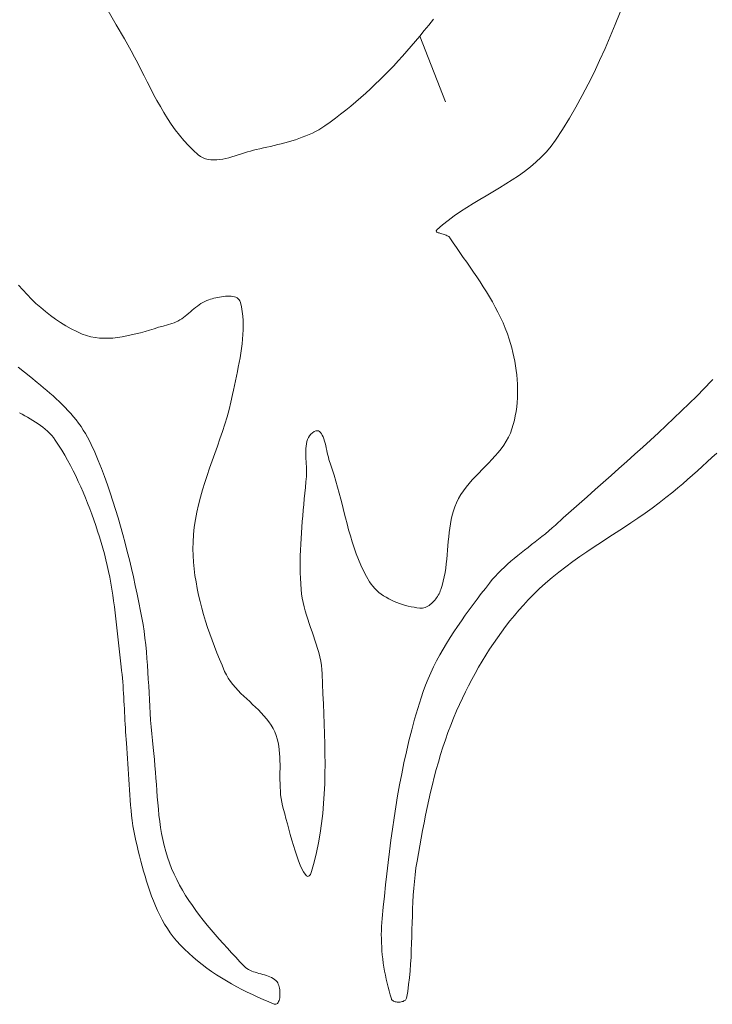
# Model space of a CAD drawing. Header units: inches. Extents: x -12 to 23, y -13.2 to 21.7.
# Tile 16 of 75: x -3.4 to -1.2, y 6.3 to 9.5. Entities that reach past the tile are written whole.
import ezdxf

# ---------------------------------------------------------------- set-up
doc = ezdxf.new("R2010")
doc.units = ezdxf.units.IN
doc.header["$MEASUREMENT"] = 0
doc.layers.get('0').update_dxf_attribs({"lineweight": 0})

msp = doc.modelspace()

# ---------------------------------------------------------------- linework, layer by layer
at = {"color": 30, "linetype": 'Continuous', "lineweight": 0, "true_color": 0xff7e00}
msp.add_line((-2.1176, 9.4201), (-2.035, 9.2099), dxfattribs=at)
at = {"color": 7, "linetype": 'Continuous', "lineweight": 0, "flags": 128}
for points in [[(-1.4751, 9.497), (-1.4905, 9.4579), (-1.5066, 9.419), (-1.5232, 9.3804), (-1.5404, 9.3421), (-1.5583, 9.3042), (-1.5769, 9.2667), (-1.5963, 9.2296), (-1.6164, 9.1929), (-1.6375, 9.1568), (-1.6594, 9.1212), (-1.6822, 9.0862), (-1.6962, 9.067), (-1.7113, 9.049), (-1.7275, 9.032), (-1.7446, 9.016), (-1.7627, 9.0008), (-1.7814, 8.9863), (-1.8009, 8.9725), (-1.8208, 8.9591), (-1.8412, 8.9462), (-1.8619, 8.9335), (-1.8828, 8.921), (-1.9039, 8.9086), (-1.9249, 8.8961), (-1.9458, 8.8835), (-1.9664, 8.8707), (-1.9868, 8.8575), (-2.0067, 8.8438), (-2.026, 8.8295), (-2.0447, 8.8146), (-2.0626, 8.7988), (-2.064, 8.7972), (-2.0646, 8.7957), (-2.0645, 8.7944), (-2.0637, 8.7932), (-2.0624, 8.7921), (-2.0605, 8.791), (-2.0582, 8.79), (-2.0556, 8.789), (-2.0526, 8.788), (-2.0494, 8.7871), (-2.0461, 8.7861), (-2.0426, 8.7851), (-2.0392, 8.784), (-2.0358, 8.7828), (-2.0325, 8.7816), (-2.0294, 8.7803), (-2.0266, 8.7788), (-2.0241, 8.7772), (-2.022, 8.7754), (-2.0204, 8.7734), (-2.0099, 8.7578), (-1.9992, 8.7421), (-1.9885, 8.7265), (-1.9777, 8.7108), (-1.9668, 8.6952), (-1.956, 8.6795), (-1.9452, 8.6638), (-1.9346, 8.6481), (-1.9241, 8.6322), (-1.9138, 8.6163), (-1.9037, 8.6002), (-1.8939, 8.584), (-1.8844, 8.5677), (-1.8752, 8.5512), (-1.8665, 8.5345), (-1.8582, 8.5177), (-1.8503, 8.5006), (-1.843, 8.4833), (-1.8363, 8.4658), (-1.8302, 8.448), (-1.8259, 8.4342), (-1.822, 8.4203), (-1.8184, 8.4061), (-1.8151, 8.3919), (-1.8122, 8.3775), (-1.8098, 8.363), (-1.8077, 8.3484), (-1.806, 8.3337), (-1.8047, 8.319), (-1.8038, 8.3043), (-1.8034, 8.2896), (-1.8035, 8.2749), (-1.804, 8.2603), (-1.805, 8.2457), (-1.8065, 8.2312), (-1.8085, 8.2168), (-1.811, 8.2025), (-1.814, 8.1883), (-1.8176, 8.1744), (-1.8217, 8.1606), (-1.8268, 8.1468), (-1.833, 8.1336), (-1.8401, 8.1209), (-1.848, 8.1086), (-1.8566, 8.0967), (-1.8659, 8.0851), (-1.8756, 8.0738), (-1.8858, 8.0627), (-1.8962, 8.0517), (-1.9069, 8.0409), (-1.9176, 8.03), (-1.9282, 8.0191), (-1.9387, 8.0082), (-1.949, 7.9971), (-1.9589, 7.9857), (-1.9683, 7.9741), (-1.9772, 7.9622), (-1.9854, 7.9499), (-1.9928, 7.9372), (-1.9992, 7.9239), (-2.0046, 7.9108), (-2.0091, 7.8975), (-2.013, 7.884), (-2.0162, 7.8703), (-2.0189, 7.8564), (-2.0212, 7.8424), (-2.023, 7.8283), (-2.0246, 7.8141), (-2.026, 7.7998), (-2.0272, 7.7855), (-2.0284, 7.7711), (-2.0296, 7.7568), (-2.0309, 7.7425), (-2.0325, 7.7282), (-2.0342, 7.714), (-2.0364, 7.6999), (-2.0389, 7.6859), (-2.042, 7.6721), (-2.0456, 7.6584), (-2.0499, 7.645), (-2.0516, 7.6407), (-2.0534, 7.6363), (-2.0556, 7.632), (-2.0579, 7.6276), (-2.0605, 7.6233), (-2.0633, 7.6191), (-2.0663, 7.615), (-2.0695, 7.611), (-2.0728, 7.6071), (-2.0763, 7.6035), (-2.08, 7.6002), (-2.0838, 7.597), (-2.0877, 7.5942), (-2.0917, 7.5918), (-2.0958, 7.5897), (-2.1001, 7.588), (-2.1044, 7.5867), (-2.1087, 7.5859), (-2.1131, 7.5856), (-2.1176, 7.5858), (-2.1267, 7.5869), (-2.1358, 7.5884), (-2.1451, 7.5901), (-2.1543, 7.5922), (-2.1636, 7.5946), (-2.1728, 7.5973), (-2.1819, 7.6003), (-2.1909, 7.6036), (-2.1998, 7.6073), (-2.2085, 7.6113), (-2.217, 7.6156), (-2.2252, 7.6203), (-2.2332, 7.6253), (-2.2408, 7.6306), (-2.2481, 7.6363), (-2.255, 7.6424), (-2.2615, 7.6488), (-2.2676, 7.6556), (-2.2731, 7.6628), (-2.2782, 7.6703), (-2.2883, 7.6876), (-2.2976, 7.7052), (-2.3061, 7.7232), (-2.3139, 7.7415), (-2.3211, 7.7601), (-2.3278, 7.7789), (-2.334, 7.798), (-2.3399, 7.8172), (-2.3454, 7.8366), (-2.3506, 7.8561), (-2.3557, 7.8757), (-2.3606, 7.8954), (-2.3655, 7.9151), (-2.3705, 7.9347), (-2.3756, 7.9543), (-2.3808, 7.9739), (-2.3863, 7.9933), (-2.3921, 8.0126), (-2.3983, 8.0318), (-2.405, 8.0507), (-2.4069, 8.0564), (-2.4087, 8.0627), (-2.4104, 8.0695), (-2.4121, 8.0766), (-2.4138, 8.0841), (-2.4155, 8.0917), (-2.4172, 8.0994), (-2.419, 8.107), (-2.4208, 8.1145), (-2.4228, 8.1216), (-2.425, 8.1284), (-2.4273, 8.1346), (-2.4299, 8.1402), (-2.4326, 8.145), (-2.4357, 8.149), (-2.439, 8.152), (-2.4426, 8.154), (-2.4466, 8.1547), (-2.4509, 8.1541), (-2.4557, 8.1521), (-2.4616, 8.1482), (-2.4666, 8.1437), (-2.4708, 8.1385), (-2.4743, 8.1328), (-2.477, 8.1265), (-2.4792, 8.1198), (-2.4807, 8.1128), (-2.4818, 8.1053), (-2.4825, 8.0976), (-2.4828, 8.0896), (-2.4828, 8.0815), (-2.4826, 8.0732), (-2.4823, 8.0648), (-2.4818, 8.0564), (-2.4814, 8.048), (-2.4809, 8.0397), (-2.4806, 8.0316), (-2.4805, 8.0236), (-2.4806, 8.0159), (-2.4811, 8.0084), (-2.4826, 7.9903), (-2.4842, 7.9722), (-2.4859, 7.954), (-2.4876, 7.9358), (-2.4893, 7.9177), (-2.491, 7.8995), (-2.4926, 7.8813), (-2.4941, 7.8631), (-2.4956, 7.8449), (-2.4969, 7.8267), (-2.4981, 7.8085), (-2.4991, 7.7903), (-2.4999, 7.7721), (-2.5005, 7.7539), (-2.5008, 7.7358), (-2.5009, 7.7176), (-2.5007, 7.6994), (-2.5001, 7.6813), (-2.4992, 7.6631), (-2.498, 7.645), (-2.4965, 7.6311), (-2.4944, 7.6174), (-2.4916, 7.6037), (-2.4884, 7.5902), (-2.4848, 7.5767), (-2.4807, 7.5632), (-2.4764, 7.5498), (-2.472, 7.5365), (-2.4673, 7.5231), (-2.4627, 7.5098), (-2.458, 7.4965), (-2.4535, 7.4831), (-2.4492, 7.4697), (-2.4451, 7.4563), (-2.4413, 7.4429), (-2.438, 7.4294), (-2.4351, 7.4158), (-2.4329, 7.4021), (-2.4312, 7.3883), (-2.4303, 7.3745), (-2.4291, 7.3427), (-2.4277, 7.3108), (-2.4263, 7.2788), (-2.425, 7.2468), (-2.4237, 7.2147), (-2.4227, 7.1826), (-2.4218, 7.1504), (-2.4213, 7.1183), (-2.4212, 7.0862), (-2.4215, 7.0542), (-2.4223, 7.0222), (-2.4237, 6.9903), (-2.4258, 6.9585), (-2.4285, 6.9268), (-2.4321, 6.8953), (-2.4365, 6.864), (-2.4419, 6.8328), (-2.4482, 6.8018), (-2.4556, 6.771), (-2.4641, 6.7405), (-2.4677, 6.7315), (-2.4716, 6.7265), (-2.4759, 6.7251), (-2.4804, 6.727), (-2.4852, 6.7319), (-2.4903, 6.7396), (-2.4955, 6.7495), (-2.5008, 6.7616), (-2.5062, 6.7754), (-2.5116, 6.7906), (-2.517, 6.8069), (-2.5223, 6.824), (-2.5275, 6.8417), (-2.5326, 6.8594), (-2.5374, 6.877), (-2.542, 6.8942), (-2.5464, 6.9106), (-2.5503, 6.9258), (-2.554, 6.9397), (-2.5571, 6.9518), (-2.5598, 6.9634), (-2.5619, 6.9751), (-2.5635, 6.987), (-2.5645, 6.9989), (-2.5652, 7.0109), (-2.5656, 7.023), (-2.5658, 7.0351), (-2.5658, 7.0473), (-2.5657, 7.0594), (-2.5656, 7.0716), (-2.5656, 7.0837), (-2.5658, 7.0958), (-2.5662, 7.1078), (-2.567, 7.1197), (-2.5681, 7.1316), (-2.5697, 7.1433), (-2.5719, 7.1548), (-2.5747, 7.1662), (-2.5782, 7.1775), (-2.5825, 7.1885), (-2.5879, 7.1998), (-2.5942, 7.2106), (-2.6012, 7.221), (-2.6088, 7.2309), (-2.617, 7.2406), (-2.6256, 7.2499), (-2.6346, 7.2591), (-2.6438, 7.268), (-2.6533, 7.2769), (-2.6628, 7.2857), (-2.6723, 7.2945), (-2.6818, 7.3034), (-2.6911, 7.3123), (-2.7, 7.3215), (-2.7087, 7.3308), (-2.7168, 7.3405), (-2.7244, 7.3504), (-2.7314, 7.3608), (-2.7377, 7.3716), (-2.7431, 7.3829), (-2.7515, 7.4026), (-2.7597, 7.4224), (-2.7678, 7.4424), (-2.7756, 7.4625), (-2.7832, 7.4827), (-2.7906, 7.5031), (-2.7976, 7.5236), (-2.8043, 7.5442), (-2.8105, 7.5649), (-2.8164, 7.5857), (-2.8218, 7.6066), (-2.8268, 7.6275), (-2.8312, 7.6486), (-2.835, 7.6697), (-2.8383, 7.6908), (-2.8409, 7.712), (-2.8429, 7.7332), (-2.8442, 7.7545), (-2.8447, 7.7758), (-2.8445, 7.7971), (-2.8432, 7.8215), (-2.8407, 7.8457), (-2.8371, 7.8698), (-2.8326, 7.8937), (-2.8272, 7.9174), (-2.8211, 7.9411), (-2.8143, 7.9646), (-2.807, 7.9881), (-2.7993, 8.0116), (-2.7913, 8.0349), (-2.783, 8.0583), (-2.7747, 8.0817), (-2.7664, 8.105), (-2.7582, 8.1284), (-2.7503, 8.1519), (-2.7427, 8.1754), (-2.7355, 8.199), (-2.7289, 8.2227), (-2.7229, 8.2465), (-2.7177, 8.2705), (-2.7148, 8.2851), (-2.7117, 8.2998), (-2.7086, 8.3145), (-2.7054, 8.3293), (-2.7023, 8.3442), (-2.6993, 8.3591), (-2.6963, 8.374), (-2.6936, 8.3889), (-2.6911, 8.4039), (-2.6889, 8.4188), (-2.6869, 8.4338), (-2.6854, 8.4487), (-2.6843, 8.4636), (-2.6836, 8.4784), (-2.6835, 8.4933), (-2.684, 8.508), (-2.685, 8.5227), (-2.6867, 8.5373), (-2.6892, 8.5519), (-2.6924, 8.5663), (-2.694, 8.5709), (-2.6963, 8.5748), (-2.6994, 8.5781), (-2.703, 8.5808), (-2.7071, 8.583), (-2.7118, 8.5846), (-2.7169, 8.5857), (-2.7223, 8.5864), (-2.728, 8.5867), (-2.734, 8.5867), (-2.7402, 8.5863), (-2.7465, 8.5856), (-2.7528, 8.5847), (-2.7592, 8.5836), (-2.7654, 8.5823), (-2.7716, 8.5809), (-2.7776, 8.5794), (-2.7833, 8.5779), (-2.7888, 8.5763), (-2.7938, 8.5748), (-2.8004, 8.5725), (-2.8068, 8.5696), (-2.813, 8.5664), (-2.819, 8.5628), (-2.8249, 8.5588), (-2.8306, 8.5546), (-2.8362, 8.5502), (-2.8418, 8.5456), (-2.8473, 8.5409), (-2.8528, 8.5362), (-2.8583, 8.5315), (-2.8639, 8.5268), (-2.8694, 8.5223), (-2.8751, 8.5179), (-2.8809, 8.5138), (-2.8868, 8.51), (-2.8928, 8.5065), (-2.8991, 8.5035), (-2.9055, 8.5008), (-2.9122, 8.4987), (-2.9262, 8.4948), (-2.9404, 8.4906), (-2.9548, 8.4864), (-2.9692, 8.482), (-2.9838, 8.4776), (-2.9984, 8.4734), (-3.0131, 8.4692), (-3.0279, 8.4653), (-3.0426, 8.4618), (-3.0573, 8.4586), (-3.072, 8.4559), (-3.0867, 8.4537), (-3.1013, 8.4521), (-3.1157, 8.4512), (-3.1301, 8.4511), (-3.1444, 8.4519), (-3.1584, 8.4536), (-3.1724, 8.4562), (-3.1861, 8.46), (-3.1996, 8.4649), (-3.2176, 8.4729), (-3.2353, 8.4816), (-3.2526, 8.4912), (-3.2695, 8.5016), (-3.286, 8.5126), (-3.3021, 8.5243), (-3.3178, 8.5367), (-3.3332, 8.5496), (-3.3482, 8.5631), (-3.3627, 8.5771), (-3.3769, 8.5915), (-3.3907, 8.6064), (-3.4041, 8.6217)], [(-3.1167, 9.5016), (-3.0906, 9.4566), (-3.0643, 9.4116), (-3.0533, 9.3925), (-3.0426, 9.373), (-3.0321, 9.3533), (-3.0218, 9.3334), (-3.0117, 9.3134), (-3.0016, 9.2933), (-2.9914, 9.2733), (-2.9812, 9.2533), (-2.9708, 9.2334), (-2.9602, 9.2136), (-2.9493, 9.1942), (-2.9381, 9.175), (-2.9264, 9.1562), (-2.9143, 9.1378), (-2.9016, 9.1199), (-2.8883, 9.1025), (-2.8743, 9.0858), (-2.8596, 9.0697), (-2.844, 9.0543), (-2.8276, 9.0397), (-2.8203, 9.0343), (-2.8125, 9.0301), (-2.8043, 9.0269), (-2.7958, 9.0248), (-2.787, 9.0235), (-2.7779, 9.0231), (-2.7686, 9.0234), (-2.7591, 9.0244), (-2.7494, 9.0259), (-2.7395, 9.0279), (-2.7296, 9.0304), (-2.7196, 9.0331), (-2.7096, 9.0361), (-2.6996, 9.0393), (-2.6896, 9.0425), (-2.6797, 9.0457), (-2.67, 9.0488), (-2.6603, 9.0517), (-2.6509, 9.0543), (-2.6417, 9.0566), (-2.6303, 9.0592), (-2.6189, 9.0618), (-2.6074, 9.0643), (-2.5959, 9.0669), (-2.5844, 9.0696), (-2.5729, 9.0723), (-2.5614, 9.0752), (-2.55, 9.0782), (-2.5386, 9.0813), (-2.5273, 9.0846), (-2.5161, 9.0881), (-2.505, 9.0918), (-2.494, 9.0958), (-2.4832, 9.1001), (-2.4725, 9.1046), (-2.4619, 9.1095), (-2.4516, 9.1147), (-2.4415, 9.1203), (-2.4316, 9.1263), (-2.4219, 9.1327), (-2.4048, 9.1448), (-2.3879, 9.1572), (-2.3712, 9.1698), (-2.3547, 9.1828), (-2.3385, 9.196), (-2.3224, 9.2095), (-2.3065, 9.2232), (-2.2908, 9.2372), (-2.2753, 9.2514), (-2.26, 9.2659), (-2.2449, 9.2805), (-2.23, 9.2953), (-2.2153, 9.3104), (-2.2008, 9.3256), (-2.1865, 9.341), (-2.1723, 9.3565), (-2.1584, 9.3722), (-2.1446, 9.388), (-2.131, 9.404), (-2.1176, 9.4201), (-2.1028, 9.4381), (-2.0881, 9.4561), (-2.0734, 9.4743)], [(-3.4057, 8.3588), (-3.3851, 8.3424), (-3.3647, 8.326), (-3.3443, 8.3096), (-3.3341, 8.3012), (-3.3239, 8.2927), (-3.3137, 8.2841), (-3.3036, 8.2753), (-3.2936, 8.2664), (-3.2837, 8.2574), (-3.2739, 8.2482), (-3.2643, 8.2388), (-3.2549, 8.2292), (-3.2457, 8.2195), (-3.2367, 8.2096), (-3.228, 8.1995), (-3.2196, 8.1892), (-3.2115, 8.1787), (-3.2038, 8.168), (-3.1964, 8.157), (-3.1894, 8.1459), (-3.1828, 8.1345), (-3.1767, 8.1228), (-3.171, 8.1109), (-3.1598, 8.0854), (-3.149, 8.0597), (-3.1386, 8.0338), (-3.1287, 8.0078), (-3.1192, 7.9816), (-3.11, 7.9552), (-3.1013, 7.9287), (-3.0929, 7.902), (-3.0848, 7.8753), (-3.077, 7.8484), (-3.0695, 7.8214), (-3.0623, 7.7944), (-3.0554, 7.7673), (-3.0487, 7.7401), (-3.0422, 7.7128), (-3.036, 7.6856), (-3.0299, 7.6583), (-3.024, 7.6309), (-3.0182, 7.6036), (-3.0125, 7.5763), (-3.0084, 7.5547), (-3.0048, 7.5331), (-3.0016, 7.5114), (-2.9988, 7.4897), (-2.9964, 7.4678), (-2.9942, 7.446), (-2.9924, 7.4241), (-2.9908, 7.4022), (-2.9893, 7.3802), (-2.988, 7.3583), (-2.9868, 7.3363), (-2.9856, 7.3143), (-2.9844, 7.2923), (-2.9832, 7.2703), (-2.9819, 7.2483), (-2.9805, 7.2264), (-2.9788, 7.2044), (-2.977, 7.1825), (-2.9748, 7.1607), (-2.9724, 7.1388), (-2.9702, 7.1193), (-2.9683, 7.0996), (-2.9666, 7.0798), (-2.9651, 7.06), (-2.9636, 7.0402), (-2.9622, 7.0203), (-2.9608, 7.0005), (-2.9593, 6.9806), (-2.9576, 6.9608), (-2.9558, 6.941), (-2.9537, 6.9213), (-2.9513, 6.9017), (-2.9485, 6.8822), (-2.9452, 6.8628), (-2.9415, 6.8435), (-2.9372, 6.8244), (-2.9323, 6.8055), (-2.9267, 6.7868), (-2.9203, 6.7683), (-2.9132, 6.75), (-2.9054, 6.7322), (-2.897, 6.7147), (-2.888, 6.6975), (-2.8784, 6.6805), (-2.8683, 6.6639), (-2.8577, 6.6475), (-2.8467, 6.6314), (-2.8353, 6.6155), (-2.8236, 6.5998), (-2.8115, 6.5843), (-2.7991, 6.569), (-2.7864, 6.5539), (-2.7736, 6.5389), (-2.7606, 6.5241), (-2.7474, 6.5094), (-2.7341, 6.4948), (-2.7208, 6.4803), (-2.7074, 6.4659), (-2.6941, 6.4515), (-2.6808, 6.4372), (-2.6766, 6.4332), (-2.672, 6.4297), (-2.6671, 6.4266), (-2.6619, 6.4239), (-2.6564, 6.4215), (-2.6508, 6.4195), (-2.645, 6.4176), (-2.6391, 6.4158), (-2.6331, 6.4142), (-2.627, 6.4126), (-2.621, 6.411), (-2.6151, 6.4094), (-2.6093, 6.4076), (-2.6036, 6.4056), (-2.5981, 6.4033), (-2.5928, 6.4008), (-2.5879, 6.3979), (-2.5832, 6.3946), (-2.579, 6.3908), (-2.5751, 6.3865), (-2.573, 6.3834), (-2.5712, 6.3797), (-2.5696, 6.3756), (-2.5683, 6.3711), (-2.5672, 6.3663), (-2.5665, 6.3613), (-2.566, 6.3561), (-2.5657, 6.3509), (-2.5657, 6.3458), (-2.566, 6.3407), (-2.5666, 6.3359), (-2.5675, 6.3314), (-2.5686, 6.3272), (-2.57, 6.3235), (-2.5717, 6.3203), (-2.5737, 6.3178), (-2.576, 6.316), (-2.5786, 6.315), (-2.5814, 6.3149), (-2.5846, 6.3157), (-2.5846, 6.3157), (-2.5846, 6.3157), (-2.5846, 6.3157), (-2.5846, 6.3157), (-2.6019, 6.3229), (-2.6191, 6.3303), (-2.6363, 6.338), (-2.6535, 6.3459), (-2.6705, 6.3541), (-2.6875, 6.3626), (-2.7043, 6.3714), (-2.7209, 6.3804), (-2.7374, 6.3899), (-2.7536, 6.3996), (-2.7695, 6.4097), (-2.7852, 6.4202), (-2.8006, 6.431), (-2.8157, 6.4423), (-2.8303, 6.4539), (-2.8446, 6.466), (-2.8585, 6.4784), (-2.8719, 6.4914), (-2.8849, 6.5047), (-2.8974, 6.5186), (-2.9078, 6.5313), (-2.9177, 6.5444), (-2.9269, 6.558), (-2.9356, 6.5719), (-2.9437, 6.5862), (-2.9514, 6.6008), (-2.9586, 6.6157), (-2.9653, 6.6309), (-2.9717, 6.6463), (-2.9776, 6.6619), (-2.9833, 6.6777), (-2.9886, 6.6937), (-2.9937, 6.7097), (-2.9985, 6.7259), (-3.0031, 6.7421), (-3.0075, 6.7583), (-3.0118, 6.7745), (-3.016, 6.7907), (-3.0201, 6.8069), (-3.0242, 6.8229), (-3.028, 6.839), (-3.0314, 6.8552), (-3.0345, 6.8714), (-3.0372, 6.8877), (-3.0395, 6.9041), (-3.0416, 6.9205), (-3.0434, 6.937), (-3.045, 6.9535), (-3.0464, 6.9701), (-3.0476, 6.9866), (-3.0487, 7.0032), (-3.0497, 7.0198), (-3.0506, 7.0364), (-3.0515, 7.0531), (-3.0524, 7.0697), (-3.0533, 7.0863), (-3.0543, 7.1029), (-3.0554, 7.1195), (-3.0566, 7.136), (-3.058, 7.1526), (-3.059, 7.1648), (-3.0599, 7.1771), (-3.0608, 7.1893), (-3.0615, 7.2016), (-3.0623, 7.2139), (-3.0629, 7.2261), (-3.0636, 7.2384), (-3.0642, 7.2507), (-3.0648, 7.263), (-3.0654, 7.2752), (-3.0661, 7.2875), (-3.0667, 7.2998), (-3.0675, 7.3121), (-3.0682, 7.3243), (-3.0691, 7.3366), (-3.07, 7.3488), (-3.0711, 7.3611), (-3.0722, 7.3733), (-3.0735, 7.3855), (-3.0749, 7.3977), (-3.0772, 7.4168), (-3.0793, 7.436), (-3.0815, 7.4552), (-3.0835, 7.4744), (-3.0856, 7.4936), (-3.0877, 7.5128), (-3.0899, 7.532), (-3.0921, 7.5511), (-3.0944, 7.5703), (-3.0968, 7.5895), (-3.0994, 7.6086), (-3.1022, 7.6277), (-3.1052, 7.6467), (-3.1084, 7.6657), (-3.1119, 7.6846), (-3.1156, 7.7034), (-3.1197, 7.7222), (-3.1241, 7.7409), (-3.1289, 7.7596), (-3.1341, 7.7781), (-3.1394, 7.7963), (-3.145, 7.8144), (-3.1507, 7.8325), (-3.1567, 7.8506), (-3.1628, 7.8686), (-3.1692, 7.8866), (-3.1758, 7.9044), (-3.1826, 7.9222), (-3.1897, 7.9399), (-3.197, 7.9575), (-3.2046, 7.975), (-3.2125, 7.9923), (-3.2206, 8.0095), (-3.229, 8.0265), (-3.2378, 8.0433), (-3.2468, 8.06), (-3.2562, 8.0765), (-3.2658, 8.0928), (-3.2759, 8.1088), (-3.2862, 8.1247), (-3.2918, 8.1325), (-3.2979, 8.1399), (-3.3044, 8.1469), (-3.3112, 8.1535), (-3.3184, 8.1598), (-3.3259, 8.1658), (-3.3337, 8.1716), (-3.3417, 8.1771), (-3.3499, 8.1825), (-3.3582, 8.1877), (-3.3667, 8.1928), (-3.3753, 8.1978), (-3.3839, 8.2027), (-3.3925, 8.2076), (-3.4011, 8.2126)], [(-1.1776, 8.3191), (-1.1814, 8.3149), (-1.205, 8.2903), (-1.2289, 8.266), (-1.253, 8.2419), (-1.2774, 8.2181), (-1.302, 8.1945), (-1.3268, 8.1711), (-1.3518, 8.1479), (-1.3769, 8.1248), (-1.4021, 8.1018), (-1.4275, 8.079), (-1.4529, 8.0563), (-1.4784, 8.0336), (-1.5039, 8.011), (-1.5295, 7.9884), (-1.5551, 7.9658), (-1.5806, 7.9431), (-1.6062, 7.9205), (-1.6316, 7.8978), (-1.657, 7.875), (-1.6822, 7.8521), (-1.6928, 7.8427), (-1.7035, 7.8335), (-1.7143, 7.8245), (-1.7253, 7.8156), (-1.7364, 7.8068), (-1.7476, 7.798), (-1.7588, 7.7893), (-1.77, 7.7806), (-1.7812, 7.7719), (-1.7923, 7.7631), (-1.8033, 7.7543), (-1.8143, 7.7453), (-1.825, 7.7362), (-1.8356, 7.727), (-1.846, 7.7175), (-1.8561, 7.7078), (-1.866, 7.6978), (-1.8755, 7.6876), (-1.8847, 7.677), (-1.8936, 7.6661), (-1.9067, 7.6491), (-1.9199, 7.6321), (-1.9329, 7.6149), (-1.9459, 7.5976), (-1.9588, 7.5802), (-1.9715, 7.5627), (-1.984, 7.545), (-1.9963, 7.5272), (-2.0083, 7.5092), (-2.02, 7.491), (-2.0314, 7.4726), (-2.0424, 7.4541), (-2.0531, 7.4354), (-2.0633, 7.4165), (-2.073, 7.3974), (-2.0822, 7.378), (-2.0909, 7.3585), (-2.099, 7.3387), (-2.1065, 7.3187), (-2.1133, 7.2984), (-2.124, 7.2641), (-2.134, 7.2295), (-2.1433, 7.1949), (-2.1521, 7.16), (-2.1604, 7.125), (-2.1681, 7.0899), (-2.1753, 7.0546), (-2.182, 7.0193), (-2.1884, 6.9838), (-2.1943, 6.9483), (-2.1998, 6.9126), (-2.205, 6.8769), (-2.2099, 6.8412), (-2.2146, 6.8054), (-2.2189, 6.7696), (-2.2231, 6.7337), (-2.227, 6.6979), (-2.2308, 6.662), (-2.2345, 6.6262), (-2.238, 6.5904), (-2.2391, 6.5775), (-2.2399, 6.5645), (-2.2404, 6.5515), (-2.2406, 6.5385), (-2.2405, 6.5255), (-2.2402, 6.5124), (-2.2395, 6.4994), (-2.2386, 6.4863), (-2.2374, 6.4733), (-2.2359, 6.4603), (-2.2342, 6.4473), (-2.2322, 6.4343), (-2.23, 6.4214), (-2.2276, 6.4085), (-2.2249, 6.3957), (-2.222, 6.3829), (-2.219, 6.3702), (-2.2156, 6.3576), (-2.2121, 6.3451), (-2.2084, 6.3326), (-2.2075, 6.3304), (-2.206, 6.3285), (-2.2041, 6.3268), (-2.2019, 6.3254), (-2.1993, 6.3242), (-2.1964, 6.3232), (-2.1934, 6.3225), (-2.1901, 6.3221), (-2.1868, 6.3219), (-2.1835, 6.3219), (-2.1801, 6.3221), (-2.1769, 6.3226), (-2.1737, 6.3234), (-2.1708, 6.3243), (-2.168, 6.3255), (-2.1656, 6.3269), (-2.1635, 6.3285), (-2.1618, 6.3304), (-2.1606, 6.3325), (-2.1598, 6.3347), (-2.1598, 6.3347), (-2.1598, 6.3347), (-2.1598, 6.3347), (-2.1598, 6.3347), (-2.1561, 6.3564), (-2.153, 6.3782), (-2.1505, 6.4001), (-2.1484, 6.422), (-2.1467, 6.444), (-2.1454, 6.466), (-2.1444, 6.4881), (-2.1436, 6.5102), (-2.1429, 6.5323), (-2.1423, 6.5544), (-2.1417, 6.5765), (-2.1411, 6.5986), (-2.1403, 6.6207), (-2.1394, 6.6428), (-2.1382, 6.6649), (-2.1366, 6.6869), (-2.1347, 6.7088), (-2.1324, 6.7307), (-2.1295, 6.7525), (-2.126, 6.7743), (-2.1217, 6.7989), (-2.1173, 6.8234), (-2.1129, 6.848), (-2.1083, 6.8726), (-2.1035, 6.8972), (-2.0986, 6.9217), (-2.0935, 6.9463), (-2.0882, 6.9707), (-2.0826, 6.9951), (-2.0768, 7.0195), (-2.0707, 7.0437), (-2.0643, 7.0679), (-2.0576, 7.0919), (-2.0505, 7.1158), (-2.043, 7.1396), (-2.0352, 7.1633), (-2.0269, 7.1867), (-2.0181, 7.21), (-2.0089, 7.2332), (-1.9992, 7.2561), (-1.9902, 7.2765), (-1.9808, 7.2968), (-1.971, 7.3169), (-1.961, 7.3369), (-1.9506, 7.3568), (-1.9399, 7.3765), (-1.9288, 7.3961), (-1.9174, 7.4154), (-1.9056, 7.4346), (-1.8936, 7.4535), (-1.8811, 7.4722), (-1.8684, 7.4907), (-1.8553, 7.5089), (-1.8419, 7.5269), (-1.8281, 7.5445), (-1.814, 7.5619), (-1.7995, 7.5789), (-1.7847, 7.5956), (-1.7696, 7.612), (-1.7541, 7.6281), (-1.7342, 7.6474), (-1.7137, 7.6661), (-1.6927, 7.6841), (-1.6711, 7.7015), (-1.6491, 7.7184), (-1.6267, 7.7349), (-1.604, 7.7509), (-1.581, 7.7667), (-1.5578, 7.7822), (-1.5344, 7.7976), (-1.511, 7.8129), (-1.4876, 7.8281), (-1.4641, 7.8434), (-1.4408, 7.8588), (-1.4176, 7.8744), (-1.3947, 7.8903), (-1.372, 7.9065), (-1.3496, 7.9231), (-1.3276, 7.9401), (-1.3061, 7.9577), (-1.2901, 7.9712), (-1.2741, 7.9848), (-1.2583, 7.9985), (-1.2425, 8.0123), (-1.2267, 8.0262), (-1.2111, 8.0403), (-1.1956, 8.0544), (-1.1802, 8.0687), (-1.165, 8.0832)]]:
    msp.add_lwpolyline(points, dxfattribs=at)

doc.saveas('drawing.dxf')
